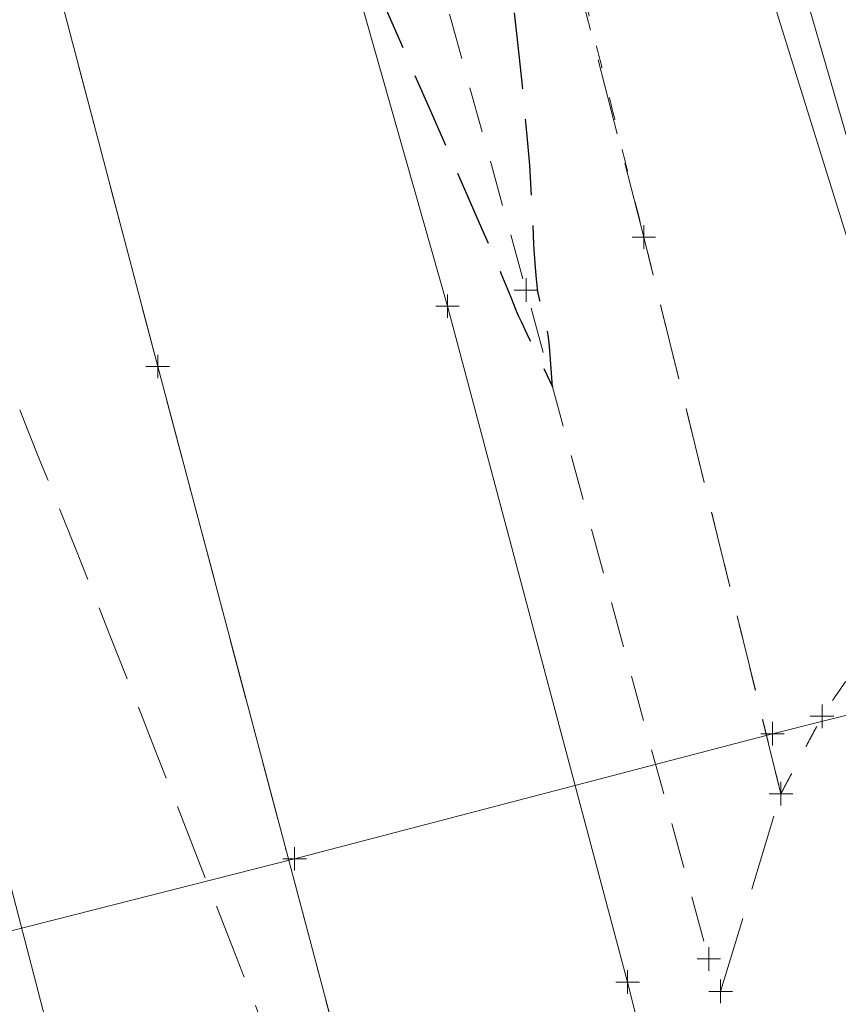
# Model space of a CAD drawing. Extents: x 2324380 to 2325559, y 691096 to 693386.
# Tile 63 of 92: x 2325108 to 2325143, y 691997 to 692038. Entities that reach past the tile are written whole.
import ezdxf

# ---------------------------------------------------------------- set-up
doc = ezdxf.new("R2010")
doc.units = 0
doc.header["$MEASUREMENT"] = 0
for name, pattern in [('CENTER LINE DOUBLE SOLID', [0]), ('DGN Style 2', [3.232049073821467, 1.93922944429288, -1.292819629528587]), ('DGN Style 3', [4.524868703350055, 3.232049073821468, -1.292819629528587]), ('DGN Style 4', [5.174510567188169, 2.585639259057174, -1.292819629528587, 0.003232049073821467, -1.292819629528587]), ('DGN Style 5', [2.262434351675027, 0.9696147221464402, -1.292819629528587]), ('gasex', [0]), ('stormlineex', [0]), ('waterex', [0])]:
    doc.linetypes.add(name, pattern=pattern)
for name, color, linetype, lineweight in [('DR_X_Storm_Sewer', 151, 'DGN Style 5', 0), ('DT_X_Contour_Major', 132, 'DGN Style 3', 30), ('DT_X_Contour_Minor', 136, 'DGN Style 3', 0), ('DT_X_Terrain_Ground_Line', 92, 'DGN Style 3', 13), ('PM_X_CL_Double_Solid', 40, 'CENTER LINE DOUBLE SOLID', 0), ('PM_X_Transverse_Line', 7, 'Continuous', 0), ('PV_X_COP', 4, 'DGN Style 4', 0), ('PV_X_Driveway', 7, 'DGN Style 5', 0), ('PV_X_EOP', 7, 'DGN Style 3', 0), ('SV_X_Break_Lines', 4, 'DGN Style 2', 0), ('UT_X_Gas', 40, 'gasex', 0), ('UT_X_Water', 133, 'waterex', 0)]:
    doc.layers.add(name, color=color, linetype=linetype, lineweight=lineweight)
doc.layers.add('SV_X_Shot_Marker (Construction)', color=40, linetype='Continuous', lineweight=0, transparency=0.5)

# ---------------------------------------------------------------- blocks, each defined once
blk = doc.blocks.new('SVPT_281')
at = {"layer": 'SV_X_Shot_Marker (Construction)', "transparency": 33554495}
for p, q in [((1.455191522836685e-11, 0.02500000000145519), (1.455191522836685e-11, -0.02499999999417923)), ((-0.02499999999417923, 0), (0.02500000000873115, 0))]:
    blk.add_line(p, q, dxfattribs=at)
blk.add_point((1.455191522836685e-11, 0), dxfattribs=at)
blk = doc.blocks.new('SVPT_282')
at = {"layer": 'SV_X_Shot_Marker (Construction)', "transparency": 33554495}
for p, q in [((1.455191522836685e-11, 0.02500000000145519), (1.455191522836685e-11, -0.02499999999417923)), ((-0.02499999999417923, 0), (0.02500000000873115, 0))]:
    blk.add_line(p, q, dxfattribs=at)
blk.add_point((1.455191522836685e-11, 0), dxfattribs=at)
blk = doc.blocks.new('SVPT_392')
at = {"layer": 'SV_X_Shot_Marker (Construction)', "transparency": 33554495}
for p, q in [((0, 0.02499999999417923), (0, -0.02500000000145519)), ((-0.02499999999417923, 0), (0.02500000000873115, 0))]:
    blk.add_line(p, q, dxfattribs=at)
blk.add_point((0, 0), dxfattribs=at)
blk = doc.blocks.new('SVPT_393')
at = {"layer": 'SV_X_Shot_Marker (Construction)', "transparency": 33554495}
for p, q in [((0, 0.02500000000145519), (0, -0.02500000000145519)), ((-0.02499999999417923, 0), (0.02500000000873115, 0))]:
    blk.add_line(p, q, dxfattribs=at)
blk.add_point((0, 0), dxfattribs=at)
blk = doc.blocks.new('SVPT_394')
at = {"layer": 'SV_X_Shot_Marker (Construction)', "transparency": 33554495}
for p, q in [((0, 0.02499999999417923), (0, -0.02500000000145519)), ((-0.02499999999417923, -7.275957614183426e-12), (0.02500000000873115, -7.275957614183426e-12))]:
    blk.add_line(p, q, dxfattribs=at)
blk.add_point((0, -7.275957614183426e-12), dxfattribs=at)
blk = doc.blocks.new('SVPT_395')
at = {"layer": 'SV_X_Shot_Marker (Construction)', "transparency": 33554495}
for p, q in [((0, 0.02499999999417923), (0, -0.02500000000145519)), ((-0.02499999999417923, -7.275957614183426e-12), (0.02500000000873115, -7.275957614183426e-12))]:
    blk.add_line(p, q, dxfattribs=at)
blk.add_point((0, -7.275957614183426e-12), dxfattribs=at)
blk = doc.blocks.new('SVPT_404')
at = {"layer": 'SV_X_Shot_Marker (Construction)', "transparency": 33554495}
for p, q in [((0, 0.02499999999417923), (0, -0.02500000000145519)), ((-0.02499999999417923, 0), (0.02500000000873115, 0))]:
    blk.add_line(p, q, dxfattribs=at)
blk.add_point((0, 0), dxfattribs=at)
blk = doc.blocks.new('SVPT_411')
at = {"layer": 'SV_X_Shot_Marker (Construction)', "transparency": 33554495}
for p, q in [((0, 0.02499999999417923), (0, -0.02500000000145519)), ((-0.02499999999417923, 0), (0.02500000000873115, 0))]:
    blk.add_line(p, q, dxfattribs=at)
blk.add_point((0, 0), dxfattribs=at)
blk = doc.blocks.new('SVPT_412')
at = {"layer": 'SV_X_Shot_Marker (Construction)', "transparency": 33554495}
for p, q in [((0, 0.02499999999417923), (0, -0.02500000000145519)), ((-0.02499999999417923, 0), (0.02500000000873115, 0))]:
    blk.add_line(p, q, dxfattribs=at)
blk.add_point((0, 0), dxfattribs=at)
blk = doc.blocks.new('SVPT_416')
at = {"layer": 'SV_X_Shot_Marker (Construction)', "transparency": 33554495}
for p, q in [((0, 0.02500000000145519), (0, -0.02500000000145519)), ((-0.02499999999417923, 0), (0.02499999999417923, 0))]:
    blk.add_line(p, q, dxfattribs=at)
blk.add_point((0, 0), dxfattribs=at)
blk = doc.blocks.new('SVPT_417')
at = {"layer": 'SV_X_Shot_Marker (Construction)', "transparency": 33554495}
for p, q in [((1.455191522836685e-11, 0.02500000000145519), (1.455191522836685e-11, -0.02499999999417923)), ((-0.02499999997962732, 7.275957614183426e-12), (0.02500000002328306, 7.275957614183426e-12))]:
    blk.add_line(p, q, dxfattribs=at)
blk.add_point((1.455191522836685e-11, 7.275957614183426e-12), dxfattribs=at)
blk = doc.blocks.new('SVPT_418')
at = {"layer": 'SV_X_Shot_Marker (Construction)', "transparency": 33554495}
for p, q in [((0, 0.02499999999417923), (0, -0.02500000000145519)), ((-0.02500000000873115, -7.275957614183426e-12), (0.02499999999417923, -7.275957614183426e-12))]:
    blk.add_line(p, q, dxfattribs=at)
blk.add_point((0, -7.275957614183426e-12), dxfattribs=at)
blk = doc.blocks.new('*U775', base_point=(2325132.483, 691830.4755833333, 1167.424))
at = {"layer": 'DT_X_Contour_Major', "elevation": 1169.999999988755, "flags": 128}
blk.add_lwpolyline([(2324994.653119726, 692324.2400527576), (2324995.014880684, 692323.381783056), (2325003.215445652, 692306.6115218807), (2325004.817259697, 692303.2839081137), (2325006.108173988, 692300.4883216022), (2325007.088188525, 692298.2247623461), (2325007.757303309, 692296.4932303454), (2325009.127076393, 692292.5851813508), (2325009.719749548, 692290.991899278), (2325010.4704392, 692289.1430898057), (2325011.379145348, 692287.0387529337), (2325012.445867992, 692284.6788886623), (2325015.501150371, 692278.0452140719), (2325016.513508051, 692275.8488988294), (2325017.259119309, 692274.2352090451), (2325017.737984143, 692273.2041447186), (2325017.950102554, 692272.7557058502), (2325018.160089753, 692272.3367028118), (2325018.272338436, 692272.0954125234), (2325018.451594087, 692271.6857939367), (2325018.697856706, 692271.107847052), (2325019.011126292, 692270.3615718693), (2325020.629400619, 692266.4861883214), (2325025.918914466, 692255.972171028), (2325027.060457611, 692253.7005664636), (2325028.218152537, 692251.391760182), (2325029.391999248, 692249.0457521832), (2325030.581997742, 692246.6625424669), (2325033.776862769, 692240.257714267), (2325034.869860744, 692238.0594973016), (2325035.752705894, 692236.2684675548), (2325036.425398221, 692234.884625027), (2325036.887937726, 692233.907969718), (2325037.841172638, 692231.8464718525), (2325038.225941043, 692231.0220721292), (2325038.665320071, 692230.0949963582), (2325039.159309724, 692229.0652445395), (2325039.707910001, 692227.9328166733), (2325041.243658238, 692224.7761076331), (2325041.895718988, 692223.4393505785), (2325042.700090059, 692221.7966111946), (2325043.656771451, 692219.8478894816), (2325044.765763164, 692217.5931854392), (2325047.926154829, 692211.1726648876), (2325049.102272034, 692208.784478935), (2325050.260329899, 692206.4353114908), (2325051.400328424, 692204.125162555), (2325052.52226761, 692201.8540321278), (2325055.49002632, 692195.8497089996), (2325056.541661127, 692193.70737672), (2325057.470746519, 692191.7836222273), (2325058.277282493, 692190.0784455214), (2325058.96126905, 692188.5918466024), (2325060.621833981, 692184.9190198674), (2325061.223196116, 692183.5875204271), (2325061.781858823, 692182.3476421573), (2325062.297822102, 692181.1993850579), (2325062.771085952, 692180.142749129), (2325063.976190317, 692177.4472148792), (2325064.526548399, 692176.2008818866), (2325065.273794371, 692174.4835335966), (2325066.217928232, 692172.2951700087), (2325067.358949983, 692169.6357911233), (2325070.664191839, 692161.9160936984), (2325071.763110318, 692159.3551472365), (2325072.580934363, 692157.4620809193), (2325073.117663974, 692156.236894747), (2325073.37329915, 692155.6795887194), (2325073.680200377, 692155.0839461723), (2325073.976007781, 692154.3986888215), (2325074.633254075, 692152.7896486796), (2325075.651939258, 692150.2568257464), (2325077.032063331, 692146.8002200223), (2325082.560050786, 692132.9222093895), (2325084.120894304, 692129.0037122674), (2325084.315999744, 692128.5139001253), (2325084.315999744, 692128.5139001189), (2325084.315999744, 692128.5139001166), (2325084.315999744, 692128.5139001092), (2325084.315999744, 692128.5139001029), (2325084.315999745, 692128.513900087), (2325084.315999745, 692128.5139000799), (2325084.315999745, 692128.5139000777), (2325084.315999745, 692128.5139000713), (2325084.315999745, 692128.5139000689), (2325084.315999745, 692128.5139000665), (2325084.315999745, 692128.5139000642), (2325084.315999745, 692128.5139000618), (2325084.315999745, 692128.5139000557), (2325084.315999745, 692128.5139000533), (2325084.315999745, 692128.5139000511), (2325084.315999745, 692128.5139000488), (2325084.315999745, 692128.5139000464), (2325084.315999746, 692128.5139000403), (2325084.315999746, 692128.5139000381), (2325084.315999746, 692128.5139000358), (2325084.315999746, 692128.5139000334), (2325084.315999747, 692128.5139000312), (2325084.315999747, 692128.5139000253), (2325084.315999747, 692128.513900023), (2325084.315999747, 692128.5139000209), (2325084.315999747, 692128.5139000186), (2325084.315999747, 692128.5139000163), (2325084.315999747, 692128.5139000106), (2325084.315999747, 692128.5139000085), (2325084.315999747, 692128.5139000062), (2325084.315999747, 692128.5139000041), (2325084.315999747, 692128.513900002), (2325084.315999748, 692128.5138999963), (2325084.315999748, 692128.5138999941), (2325084.315999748, 692128.5138999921), (2325084.315999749, 692128.5138999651), (2325084.316000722, 692128.5138974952), (2325089.841686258, 692114.8994543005), (2325090.90157826, 692112.2898181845), (2325091.713103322, 692110.2956712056), (2325092.276261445, 692108.917013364), (2325092.591052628, 692108.1538446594), (2325093.099339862, 692106.9393802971), (2325093.290380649, 692106.4938264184), (2325093.482287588, 692106.0680130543), (2325093.675060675, 692105.6619402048), (2325093.868699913, 692105.2756078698), (2325094.386226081, 692104.2717089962), (2325094.739674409, 692103.590586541), (2325095.411874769, 692102.3001433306), (2325096.402827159, 692100.400379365), (2325097.71253158, 692097.8912946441), (2325101.630079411, 692090.3879743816), (2325102.968573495, 692087.7814764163), (2325104.045894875, 692085.5894727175), (2325104.862043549, 692083.8119632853), (2325105.417019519, 692082.4489481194), (2325106.548725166, 692079.3669000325), (2325106.941393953, 692078.314666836), (2325107.270621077, 692077.4695033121), (2325107.536406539, 692076.8314094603), (2325107.738750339, 692076.400385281), (2325108.193744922, 692075.5270803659), (2325108.488668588, 692074.9165143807), (2325109.032193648, 692073.7397951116), (2325109.824320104, 692071.9969225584), (2325110.865047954, 692069.6878967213), (2325113.971790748, 692062.7756234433), (2325115.052875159, 692060.3674465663), (2325115.966071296, 692058.3271208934), (2325116.71137916, 692056.6546464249), (2325117.28879875, 692055.3500231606), (2325118.604733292, 692052.3614960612), (2325119.030375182, 692051.373193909), (2325119.320349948, 692050.6496827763), (2325119.474657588, 692050.1909626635), (2325119.493298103, 692049.9970335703), (2325119.362116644, 692049.832944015), (2325119.496503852, 692049.3721137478), (2325119.998051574, 692048.112690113), (2325120.866759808, 692046.0546731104), (2325122.102628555, 692043.19806274), (2325125.887825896, 692034.5156439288), (2325127.139233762, 692031.6437080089), (2325128.054559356, 692029.5397143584), (2325128.633802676, 692028.2036629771), (2325128.876963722, 692027.6355538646), (2325129.290218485, 692026.6226977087), (2325129.526543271, 692026.043834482), (2325129.608998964, 692025.8519758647), (2325129.728214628, 692025.5902895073), (2325129.884190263, 692025.2587754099), (2325130.076925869, 692024.8574335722), (2325131.062131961, 692022.8215736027), (2325130.95343738, 692024.3574001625), (2325130.922748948, 692024.6846621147), (2325130.877267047, 692025.0082365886), (2325130.816991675, 692025.3281235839), (2325130.741922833, 692025.6443231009), (2325130.522014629, 692026.4826051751), (2325130.444649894, 692026.8665766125), (2325130.377486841, 692027.3897793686), (2325130.320525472, 692028.052213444), (2325130.273765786, 692028.8538788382), (2325130.162675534, 692031.1772949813), (2325130.095674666, 692032.2207228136), (2325129.977989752, 692033.6084442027), (2325129.809620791, 692035.3404591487), (2325129.590567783, 692037.4167676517), (2325128.938847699, 692043.4126484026), (2325128.721897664, 692045.3841503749), (2325128.559837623, 692046.8017457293), (2325128.452667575, 692047.6654344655), (2325128.40038752, 692047.9752165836), (2325128.284490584, 692048.1284176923), (2325127.390146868, 692051.2214190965), (2325127.231197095, 692052.0470274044), (2325127.137637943, 692053.1982802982), (2325127.109469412, 692054.6751777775), (2325127.1466915, 692056.4777198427), (2325127.333137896, 692061.7186914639), (2325127.376213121, 692063.7301159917), (2325127.365604, 692065.8336608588), (2325127.301310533, 692068.0293260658), (2325127.18333272, 692070.3171116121), (2325126.797146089, 692076.5407001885), (2325126.675113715, 692078.6829502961), (2325126.598656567, 692080.4420091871), (2325126.567774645, 692081.8178768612), (2325126.582467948, 692082.8105533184), (2325126.682417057, 692084.9467689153), (2325126.710933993, 692085.9086184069), (2325126.721522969, 692087.1920051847), (2325126.714183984, 692088.7969292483), (2325126.688917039, 692090.7233905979), (2325126.529172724, 692100.4637972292), (2325126.707059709, 692103.2395781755), (2325126.785475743, 692103.8248835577), (2325126.944486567, 692104.3911792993), (2325127.18409218, 692104.9384653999), (2325127.504292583, 692105.4667418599), (2325129.186615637, 692107.8876761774)], dxfattribs=at)
at = {"layer": 'DT_X_Contour_Minor', "elevation": 1168.999999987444, "flags": 128}
blk.add_lwpolyline([(2324991.094362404, 692323.1292017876), (2324998.318112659, 692305.9910174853), (2324999.678395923, 692302.7642736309), (2325000.663352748, 692300.4289781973), (2325001.272983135, 692298.9851311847), (2325001.507287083, 692298.4327325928), (2325001.80335732, 692297.7557592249), (2325001.907908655, 692297.5168797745), (2325002.130622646, 692296.9436200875), (2325002.720351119, 692295.4030006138), (2325003.677094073, 692292.8950213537), (2325005.000851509, 692289.4196823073), (2325009.020223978, 692278.8622984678), (2325010.502116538, 692275.0049932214), (2325011.933264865, 692271.3511153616), (2325013.313668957, 692267.9006648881), (2325014.643328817, 692264.6536418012), (2325018.121429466, 692256.2661500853), (2325019.269579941, 692253.4990331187), (2325020.105455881, 692251.4883010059), (2325020.629057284, 692250.2339537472), (2325020.840384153, 692249.7359913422), (2325020.987556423, 692249.4166047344), (2325021.18066997, 692248.8933738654), (2325021.649631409, 692247.5632212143), (2325022.39444074, 692245.4261467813), (2325023.415097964, 692242.4821505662), (2325026.504647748, 692233.5555982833), (2325027.522553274, 692230.6099474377), (2325028.259107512, 692228.4679091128), (2325028.714310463, 692227.129483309), (2325028.888162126, 692226.5946700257), (2325028.976631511, 692226.2399846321), (2325029.013367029, 692226.1047636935), (2325029.057221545, 692225.9651149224), (2325029.108195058, 692225.821038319), (2325029.166287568, 692225.6725338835), (2325029.330692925, 692225.2706182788), (2325029.438276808, 692225.0072569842), (2325029.929035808, 692223.8046767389), (2325032.314710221, 692217.9567689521), (2325037.502409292, 692207.2319543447), (2325038.579147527, 692204.9083825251), (2325039.586062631, 692202.5340161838), (2325040.523154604, 692200.108855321), (2325041.390423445, 692197.6328999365), (2325043.610042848, 692190.9626262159), (2325044.394845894, 692188.6268245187), (2325045.084540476, 692186.6221247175), (2325045.679126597, 692184.9485268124), (2325046.178604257, 692183.6060308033), (2325047.383733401, 692180.4675106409), (2325047.833884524, 692179.2944259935), (2325048.280491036, 692178.1290621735), (2325048.723552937, 692176.9714191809), (2325049.163070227, 692175.8214970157), (2325050.330390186, 692172.7653323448), (2325050.843435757, 692171.4146032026), (2325051.507082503, 692169.654539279), (2325052.321330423, 692167.4851405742), (2325053.286179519, 692164.9064070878), (2325056.059912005, 692157.4840047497), (2325057.049320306, 692154.8253610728), (2325057.937245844, 692152.4162317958), (2325058.72368862, 692150.2566169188), (2325059.408648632, 692148.3465164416), (2325061.099898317, 692143.5856010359), (2325061.654697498, 692142.0004989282), (2325062.050657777, 692140.8158791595), (2325062.287779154, 692140.0317417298), (2325062.366061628, 692139.6480866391), (2325062.36302969, 692139.1589828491), (2325062.361680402, 692138.9751901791), (2325062.359906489, 692138.7906400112), (2325062.357707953, 692138.6053323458), (2325062.355084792, 692138.4192671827), (2325062.34752353, 692137.9220834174), (2325062.344472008, 692137.7351870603), (2325062.340988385, 692137.5473858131), (2325062.337072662, 692137.3586796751), (2325062.332724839, 692137.1690686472), (2325062.320554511, 692136.6622327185), (2325062.319620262, 692136.4713510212), (2325062.325945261, 692136.278832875), (2325062.339529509, 692136.0846782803), (2325062.360373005, 692135.8888872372), (2325062.425634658, 692135.3645958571), (2325062.445908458, 692135.1706728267), (2325062.457783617, 692134.9821222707), (2325062.461260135, 692134.7989441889), (2325062.456338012, 692134.6211385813), (2325062.432014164, 692134.1541535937), (2325062.422602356, 692133.9790130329), (2325062.412609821, 692133.8038300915), (2325062.402036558, 692133.6286047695), (2325062.390882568, 692133.4533370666), (2325062.360364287, 692132.9859000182), (2325062.348621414, 692132.8105424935), (2325062.336281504, 692132.6350477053), (2325062.323344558, 692132.4594156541), (2325062.309810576, 692132.2836463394), (2325062.272923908, 692131.8147451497), (2325062.258783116, 692131.638789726), (2325062.244025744, 692131.4625993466), (2325062.228651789, 692131.2861740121), (2325062.212661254, 692131.1095137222), (2325062.169197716, 692130.6381063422), (2325062.152579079, 692130.4611604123), (2325062.135320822, 692130.2838781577), (2325062.117422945, 692130.1062595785), (2325062.098885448, 692129.9283046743), (2325062.048599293, 692129.4533098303), (2325062.029408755, 692129.2749656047), (2325062.009551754, 692129.0961790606), (2325061.989028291, 692128.9169501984), (2325061.967838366, 692128.7372790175), (2325061.891440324, 692128.0988855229), (2325061.868555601, 692127.9087948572), (2325061.864673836, 692127.8773847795), (2325061.858319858, 692127.8297925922), (2325061.885503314, 692127.0252335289), (2325061.891373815, 692126.8523401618), (2325061.89733527, 692126.6784710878), (2325061.903387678, 692126.5036263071), (2325061.909531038, 692126.3278058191), (2325061.926034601, 692125.857650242), (2325061.932221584, 692125.6822129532), (2325061.93840486, 692125.5085177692), (2325061.94458443, 692125.3365646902), (2325061.950760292, 692125.166353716), (2325061.967224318, 692124.7147805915), (2325061.973393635, 692124.5463505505), (2325061.979553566, 692124.3797402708), (2325061.985704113, 692124.2149497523), (2325061.991845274, 692124.0519789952), (2325062.008209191, 692123.6198166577), (2325062.014338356, 692123.4586953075), (2325062.020452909, 692123.2994530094), (2325062.026552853, 692123.1420897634), (2325062.032638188, 692122.9866055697), (2325062.048846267, 692122.5744864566), (2325062.054914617, 692122.4209022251), (2325062.060963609, 692122.2692388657), (2325062.066993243, 692122.1194963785), (2325062.073003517, 692121.9716747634), (2325062.089005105, 692121.5800449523), (2325062.09499389, 692121.4341569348), (2325062.100959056, 692121.2902152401), (2325062.106900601, 692121.148219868), (2325062.112818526, 692121.0081708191), (2325062.128568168, 692120.6373017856), (2325062.154467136, 692120.464148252), (2325062.22035181, 692120.2228394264), (2325062.326222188, 692119.9133753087), (2325062.472078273, 692119.535755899), (2325062.914342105, 692118.4378970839), (2325063.063396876, 692118.0534976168), (2325063.178863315, 692117.7236933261), (2325063.260741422, 692117.4484842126), (2325063.309031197, 692117.2278702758), (2325063.393019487, 692116.7123600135), (2325063.424511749, 692116.5200331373), (2325063.455997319, 692116.3296852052), (2325063.487476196, 692116.1413162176), (2325063.518948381, 692115.954926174), (2325063.602865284, 692115.4605246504), (2325063.634317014, 692115.2761309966), (2325063.665734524, 692115.0937511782), (2325063.697117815, 692114.913385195), (2325063.728466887, 692114.7350330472), (2325063.812018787, 692114.262112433), (2325063.843321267, 692114.0857830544), (2325063.87456478, 692113.911485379), (2325063.905749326, 692113.739219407), (2325063.936874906, 692113.5689851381), (2325064.019797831, 692113.1177360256), (2325064.050853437, 692112.9495347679), (2325064.081828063, 692112.7833678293), (2325064.11272171, 692112.6192352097), (2325064.143534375, 692112.4571369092), (2325064.225593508, 692112.0275871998), (2325064.256315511, 692111.8675177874), (2325064.28693717, 692111.7094718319), (2325064.317458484, 692111.5534493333), (2325064.347879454, 692111.3994502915), (2325064.428868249, 692110.9914841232), (2325064.459180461, 692110.8394972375), (2325064.4893755, 692110.6895112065), (2325064.519453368, 692110.5415260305), (2325064.549414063, 692110.3955417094), (2325064.629153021, 692110.0089179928), (2325064.658989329, 692109.8649181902), (2325064.688694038, 692109.7228865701), (2325064.718267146, 692109.5828231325), (2325064.747708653, 692109.4447278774), (2325064.82604387, 692109.0790981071), (2325064.855347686, 692108.942950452), (2325064.884507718, 692108.8087298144), (2325064.913523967, 692108.6764361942), (2325064.942396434, 692108.5460695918), (2325065.019197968, 692108.2009946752), (2325065.177653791, 692107.6577190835), (2325065.595420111, 692106.286698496), (2325066.272496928, 692104.0879329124), (2325067.208884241, 692101.061422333), (2325070.051664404, 692091.8870674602), (2325071.190797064, 692088.8563560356), (2325072.476109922, 692086.6449879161), (2325073.907602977, 692085.252963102), (2325075.485276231, 692084.6802815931), (2325079.887311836, 692084.2455886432), (2325081.374046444, 692084.0100540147), (2325082.532723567, 692083.6294698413), (2325083.363343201, 692083.103836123), (2325083.865905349, 692082.4331528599), (2325084.768661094, 692080.4512647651), (2325085.118631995, 692079.5270427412), (2325085.491477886, 692078.2407927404), (2325085.88719877, 692076.5925147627), (2325086.305794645, 692074.5822088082), (2325087.452550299, 692068.7386889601), (2325087.837000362, 692066.813560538), (2325088.130283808, 692065.4208151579), (2325088.332400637, 692064.5604528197), (2325088.443350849, 692064.2324735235), (2325088.617662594, 692064.0677061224), (2325088.682951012, 692064.0056010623), (2325088.748082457, 692063.9428614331), (2325088.813056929, 692063.8794872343), (2325088.877874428, 692063.8154784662), (2325089.050511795, 692063.6439423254), (2325089.115167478, 692063.5792971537), (2325089.179656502, 692063.5140137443), (2325089.243978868, 692063.4480920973), (2325089.308134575, 692063.3815322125), (2325089.478994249, 692063.2031882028), (2325089.542978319, 692063.1359883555), (2325089.606785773, 692063.068146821), (2325089.67041661, 692062.9996635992), (2325089.733870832, 692062.9305386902), (2325089.902846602, 692062.7453500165), (2325089.966119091, 692062.6755818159), (2325090.029204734, 692062.6051687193), (2325090.092103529, 692062.534110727), (2325090.154815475, 692062.4624078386), (2325090.321798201, 692062.2703402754), (2325090.384318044, 692062.1979910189), (2325090.446640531, 692062.1249939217), (2325090.50876566, 692062.0513489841), (2325090.570693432, 692061.9770562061), (2325090.735571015, 692061.7780783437), (2325090.797296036, 692061.703136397), (2325090.85881291, 692061.6275439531), (2325090.920121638, 692061.5513010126), (2325090.98122222, 692061.474407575), (2325091.143879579, 692061.2684910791), (2325091.20476648, 692061.1909459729), (2325091.265434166, 692061.1127480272), (2325091.325882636, 692061.0338972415), (2325091.38611189, 692060.9543936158), (2325091.546430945, 692060.741513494), (2325091.606435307, 692060.6613560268), (2325091.666209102, 692060.5805437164), (2325091.725752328, 692060.4990765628), (2325091.785064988, 692060.4169545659), (2325091.942924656, 692060.1970894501), (2325092.102469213, 692059.8837510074), (2325092.462708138, 692059.1086345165), (2325093.023641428, 692057.871739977), (2325093.785269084, 692056.1730673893), (2325096.083868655, 692051.0275697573), (2325096.84355011, 692049.3318208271), (2325097.398644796, 692048.1036972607), (2325097.749152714, 692047.3431990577), (2325097.895073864, 692047.0503262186), (2325098.011414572, 692046.8928324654), (2325098.054935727, 692046.8334993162), (2325098.098243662, 692046.773620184), (2325098.141338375, 692046.7131950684), (2325098.184219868, 692046.6522239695), (2325098.298286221, 692046.4889063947), (2325098.340949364, 692046.4273871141), (2325098.383389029, 692046.3653174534), (2325098.425605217, 692046.3026974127), (2325098.467597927, 692046.2395269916), (2325098.579280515, 692046.0703386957), (2325098.62104447, 692046.0066158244), (2325098.662574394, 692045.9423384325), (2325098.703870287, 692045.8775065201), (2325098.744932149, 692045.8121200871), (2325098.854118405, 692045.637016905), (2325098.894940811, 692045.5710740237), (2325098.935518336, 692045.5045727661), (2325098.975850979, 692045.4375131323), (2325099.015938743, 692045.3698951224), (2325099.122512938, 692045.1888359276), (2325099.162350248, 692045.120657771), (2325099.201931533, 692045.0519176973), (2325099.241256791, 692044.9826157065), (2325099.280326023, 692044.9127517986), (2325099.384169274, 692044.7256988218), (2325099.422976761, 692044.6552713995), (2325099.461516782, 692044.5842788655), (2325099.499789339, 692044.5127212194), (2325099.537794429, 692044.4405984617), (2325099.638784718, 692044.2475176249), (2325099.676516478, 692044.1748283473), (2325099.713969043, 692044.101571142), (2325099.751142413, 692044.027746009), (2325099.788036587, 692043.9533529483), (2325099.886048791, 692043.7542142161), (2325099.92265776, 692043.6792520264), (2325099.958975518, 692043.6037195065), (2325099.995002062, 692043.5276166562), (2325100.030737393, 692043.4509434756), (2325100.125643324, 692043.2457212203), (2325100.161081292, 692043.1684767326), (2325100.196215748, 692043.090659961), (2325100.231046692, 692043.0122709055), (2325100.265574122, 692042.9333095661), (2325100.357242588, 692042.7219829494), (2325100.391460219, 692042.6424485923), (2325100.425361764, 692042.5623404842), (2325100.458947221, 692042.4816586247), (2325100.49221659, 692042.4004030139), (2325100.580513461, 692042.1829563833), (2325100.613460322, 692042.10112655), (2325100.646078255, 692042.0187220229), (2325100.678367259, 692041.9357428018), (2325100.710327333, 692041.8521888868), (2325100.795115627, 692041.6286121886), (2325100.826740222, 692041.544483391), (2325100.858022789, 692041.4597795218), (2325100.888963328, 692041.3745005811), (2325100.919561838, 692041.2886465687), (2325101.000701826, 692041.0589357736), (2325101.1117622, 692040.7684601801), (2325101.384088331, 692040.0693164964), (2325101.81768022, 692038.961504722), (2325102.412537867, 692037.4450248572), (2325104.213845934, 692032.8561877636), (2325104.85574545, 692031.2178230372), (2325105.430462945, 692029.7443566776), (2325105.937998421, 692028.4357886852), (2325106.378351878, 692027.2921190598), (2325107.463051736, 692024.4621978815), (2325107.887241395, 692023.364278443), (2325108.346285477, 692022.1929610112), (2325108.840183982, 692020.948245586), (2325109.368936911, 692019.6301321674), (2325110.825417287, 692016.0172990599), (2325111.447602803, 692014.4641904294), (2325112.22179907, 692012.5144893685), (2325113.148006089, 692010.1681958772), (2325114.226223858, 692007.4253099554), (2325117.304152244, 691999.5821575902), (2325118.338244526, 691996.941234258), (2325119.132075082, 691994.9008285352), (2325119.685643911, 691993.4609404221), (2325119.998951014, 691992.6215699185), (2325120.514087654, 691991.1839387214), (2325120.81246996, 691990.2852768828), (2325121.321264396, 691988.6675147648), (2325122.040470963, 691986.3306523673), (2325122.97008966, 691983.2746896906), (2325125.729622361, 691974.166655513), (2325126.707764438, 691970.959510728), (2325127.572541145, 691968.1691020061), (2325128.323952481, 691965.7954293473), (2325128.961998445, 691963.8384927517), (2325131.675027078, 691955.6785061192), (2325135.405048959, 691945.7579767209), (2325136.126044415, 691943.8344238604), (2325136.690449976, 691942.315420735), (2325137.098265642, 691941.2009673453), (2325137.349491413, 691940.4910636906), (2325137.810640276, 691939.1373869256), (2325138.090462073, 691938.3289843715), (2325138.584065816, 691936.9190342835), (2325139.291451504, 691934.9075366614), (2325140.212619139, 691932.2944915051), (2325142.954108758, 691924.5243077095), (2325143.909083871, 691921.8401347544), (2325144.717891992, 691919.6152537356), (2325145.380533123, 691917.8496646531), (2325145.897007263, 691916.5433675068), (2325147.079382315, 691913.6722976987), (2325147.550875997, 691912.4717918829), (2325148.078575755, 691911.0235767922), (2325148.662481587, 691909.3276524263), (2325149.302593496, 691907.3840187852), (2325151.084500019, 691901.8707167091), (2325151.723286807, 691899.8571513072), (2325152.303217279, 691897.9514316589), (2325152.824291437, 691896.1535577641), (2325153.28650928, 691894.4635296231), (2325154.440615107, 691890.1005822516), (2325154.881419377, 691888.4451799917), (2325155.338252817, 691886.7511837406), (2325155.811115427, 691885.0185934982), (2325156.300007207, 691883.2474092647), (2325157.625090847, 691878.472792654), (2325158.123872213, 691876.6736695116), (2325158.626403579, 691874.8572625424), (2325159.132684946, 691873.0235717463), (2325159.642716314, 691871.1725971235), (2325161.007799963, 691866.2136196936), (2325161.516443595, 691864.2951474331), (2325162.018561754, 691862.2589637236), (2325162.514154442, 691860.1050685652), (2325163.003221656, 691857.8334619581), (2325164.298700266, 691851.6188957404), (2325164.776634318, 691849.3771438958), (2325165.238827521, 691847.3128130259), (2325165.685279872, 691845.4259031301), (2325166.115991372, 691843.716414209), (2325167.243567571, 691839.394338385), (2325167.703280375, 691837.6355567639), (2325168.236736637, 691835.6007687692), (2325168.843936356, 691833.2899744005), (2325169.524879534, 691830.7031736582), (2325171.439052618, 691823.4370298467), (2325172.104047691, 691820.9089006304), (2325172.663403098, 691818.7741208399), (2325173.117118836, 691817.0326904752), (2325173.465194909, 691815.6846095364), (2325174.252544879, 691812.6141929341), (2325174.567019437, 691811.1828979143), (2325174.919930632, 691809.1918253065), (2325175.311278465, 691806.6409751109), (2325175.741062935, 691803.5303473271), (2325176.938403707, 691794.4889697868), (2325177.365991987, 691791.3341650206), (2325177.750751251, 691788.6507838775), (2325178.092681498, 691786.4388263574), (2325178.391782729, 691784.6982924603), (2325179.132280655, 691780.6854335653), (2325179.388002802, 691779.1831498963), (2325179.5997958, 691777.6859430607), (2325179.767659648, 691776.1938130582), (2325179.891594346, 691774.706759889), (2325180.163514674, 691770.7480538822), (2325180.290482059, 691769.1166175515), (2325180.467443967, 691767.191338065), (2325180.694400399, 691764.9722154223), (2325180.971351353, 691762.4592496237), (2325181.776546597, 691755.3662166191), (2325182.041389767, 691753.013950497), (2325182.232022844, 691751.2769268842), (2325182.348445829, 691750.1551457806), (2325182.39065872, 691749.6486071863), (2325182.404279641, 691749.118160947), (2325182.429348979, 691748.6899202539), (2325182.494341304, 691747.8030328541), (2325182.599256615, 691746.4574987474), (2325182.744094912, 691744.6533179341), (2325183.18356102, 691739.230640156), (2325183.335805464, 691737.1580092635), (2325183.462939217, 691735.0071249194), (2325183.564962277, 691732.7779871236), (2325183.641874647, 691730.4705958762), (2325183.813493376, 691724.2132146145), (2325183.892650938, 691721.9953889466), (2325184.001409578, 691720.034947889), (2325184.139769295, 691718.3318914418), (2325184.30773009, 691716.8862196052), (2325184.795093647, 691713.3742741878), (2325184.884949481, 691712.0408177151), (2325184.788994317, 691710.6744073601), (2325184.507228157, 691709.2750431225), (2325184.039650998, 691707.8427250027), (2325181.424065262, 691701.0816813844), (2325181.038055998, 691694.802072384), (2325180.957029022, 691693.5300571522), (2325180.879380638, 691692.4052724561), (2325180.805110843, 691691.4277182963), (2325180.73421964, 691690.5973946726), (2325180.54968122, 691688.5795057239), (2325180.479159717, 691687.5142736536), (2325180.405999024, 691685.8319941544), (2325180.330199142, 691683.5326672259), (2325180.25176007, 691680.6162928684), (2325180.039070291, 691672.0165646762), (2325179.939326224, 691668.9965057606), (2325179.799611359, 691666.3861251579), (2325179.619925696, 691664.1854228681), (2325179.400269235, 691662.3943988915), (2325178.761224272, 691658.1645727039), (2325178.535233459, 691656.5618604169), (2325178.33654474, 691654.9260931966), (2325178.165158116, 691653.2572710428), (2325178.021073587, 691651.5553939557), (2325177.673250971, 691646.9729818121), (2325177.533635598, 691645.2106285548), (2325177.375656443, 691643.3603778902), (2325177.199313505, 691641.4222298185), (2325177.004606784, 691639.3961843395), (2325176.460903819, 691633.8761998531), (2325176.281504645, 691631.809419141), (2325176.151084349, 691629.7490653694), (2325176.069642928, 691627.6951385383), (2325176.037180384, 691625.6476386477), (2325176.01591877, 691620.1962081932), (2325176.011786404, 691618.3467306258), (2325176.015335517, 691616.8868707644), (2325176.026566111, 691615.8166286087), (2325176.045478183, 691615.136004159), (2325176.151657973, 691612.8688647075), (2325176.467161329, 691612.5216231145), (2325176.535387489, 691612.4008166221), (2325176.604850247, 691612.1872149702), (2325176.675549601, 691611.8808181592), (2325176.747485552, 691611.481626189), (2325176.940963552, 691610.293387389), (2325177.021378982, 691609.7215977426), (2325177.117516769, 691608.8974079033), (2325177.229376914, 691607.8208178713), (2325177.356959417, 691606.4918276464), (2325177.718142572, 691602.611320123), (2325177.838284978, 691601.2424680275), (2325177.927824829, 691600.0462923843), (2325177.986762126, 691599.022793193), (2325178.01509687, 691598.1719704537), (2325178.049852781, 691596.1333450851), (2325178.05638204, 691595.4124795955), (2325178.049902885, 691594.778852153), (2325178.030415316, 691594.2324627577), (2325177.997919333, 691593.7733114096), (2325177.815918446, 691591.8341605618), (2325177.940319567, 691585.5876520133), (2325177.96724082, 691584.2689444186), (2325177.994689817, 691582.9898967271), (2325178.022666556, 691581.7505089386), (2325178.051171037, 691580.5507810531), (2325178.127886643, 691577.4043865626), (2325178.155133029, 691576.2507409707), (2325178.17933548, 691575.1496000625), (2325178.200493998, 691574.1009638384), (2325178.218608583, 691573.1048322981), (2325178.262855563, 691570.5184877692), (2325178.294373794, 691569.2590869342), (2325178.355743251, 691567.4206428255), (2325178.446963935, 691565.0031554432), (2325178.568035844, 691562.0066247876), (2325178.930695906, 691553.2438186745), (2325179.065812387, 691550.107427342), (2325179.199166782, 691547.2703579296), (2325179.330759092, 691544.7326104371), (2325179.460589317, 691542.4941848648), (2325179.804453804, 691536.9241458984), (2325179.933937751, 691534.7635581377), (2325180.064491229, 691532.4593240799), (2325180.196114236, 691530.0114437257), (2325180.328806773, 691527.4199170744), (2325180.68407958, 691520.3176509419), (2325180.808503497, 691517.849355), (2325180.915320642, 691515.7711667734), (2325181.004531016, 691514.0830862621), (2325181.076134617, 691512.7851134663), (2325181.24360186, 691509.843996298), (2325181.312118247, 691508.5244441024), (2325181.392066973, 691506.7716253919), (2325181.48344804, 691504.5855401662), (2325181.586261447, 691501.9661884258), (2325181.875673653, 691494.4035617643), (2325181.977008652, 691491.7361344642), (2325182.063954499, 691489.4058225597), (2325182.13651119, 691487.412626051), (2325182.194678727, 691485.7565449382), (2325182.432552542, 691478.8147690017), (2325181.434751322, 691482.3576123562), (2325181.223246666, 691483.1129198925), (2325181.016361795, 691483.8604810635), (2325180.814096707, 691484.6002958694), (2325180.616451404, 691485.33236431), (2325180.095556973, 691487.2742183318), (2325179.908425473, 691487.9757448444), (2325179.737701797, 691488.6239338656), (2325179.583385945, 691489.2187853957), (2325179.445477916, 691489.7602994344), (2325179.099600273, 691491.1332202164), (2325178.982479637, 691491.5880006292), (2325178.890525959, 691491.922651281), (2325178.823739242, 691492.1371721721), (2325178.782119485, 691492.2315633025), (2325178.646616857, 691492.3917524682)], dxfattribs=at)
blk = doc.blocks.new('SVPT_747')
at = {"layer": 'SV_X_Shot_Marker (Construction)', "transparency": 33554495}
for p, q in [((1.455191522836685e-11, 0.02500000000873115), (1.455191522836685e-11, -0.02499999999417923)), ((-0.02499999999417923, 7.275957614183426e-12), (0.02500000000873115, 7.275957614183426e-12))]:
    blk.add_line(p, q, dxfattribs=at)
blk.add_point((1.455191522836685e-11, 7.275957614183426e-12), dxfattribs=at)
blk = doc.blocks.new('SVPT_748')
at = {"layer": 'SV_X_Shot_Marker (Construction)', "transparency": 33554495}
for p, q in [((1.455191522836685e-11, 0.02500000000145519), (1.455191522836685e-11, -0.02500000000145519)), ((-0.02499999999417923, 0), (0.02500000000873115, 0))]:
    blk.add_line(p, q, dxfattribs=at)
blk.add_point((1.455191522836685e-11, 0), dxfattribs=at)

msp = doc.modelspace()

# ---------------------------------------------------------------- linework, layer by layer
at = {"layer": 'DR_X_Storm_Sewer', "color": 0, "linetype": 'stormlineex', "ltscale": 12}
msp.add_line((2325151.459, 692005.9776999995, 1165.77), (2325140.150825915, 692045.0918401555, 1165.77), dxfattribs=at)
at = {"layer": 'PM_X_CL_Double_Solid'}
msp.add_polyline3d([(2325215.479, 691466.0561999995, 1171.986), (2325211.602, 691492.4651999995, 1171.566), (2325208.285, 691518.9751999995, 1171.166), (2325203.686, 691549.6535, 1170.671), (2325199.812, 691578.7196999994, 1170.258), (2325195.896, 691603.620600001, 1169.995), (2325192.284, 691631.7386999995, 1169.688), (2325187.106, 691666.4773000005, 1169.347), (2325182.785, 691692.3861999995, 1169.108), (2325178.74, 691718.231100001, 1168.787), (2325173.96, 691747.2723000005, 1168.625), (2325169.077, 691775.546399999, 1168.476), (2325163.39, 691807.6168000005, 1168.487), (2325158.366, 691834.2248000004, 1168.563), (2325153.072, 691860.5268000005, 1168.63), (2325147.822, 691885.4786999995, 1168.695), (2325142.332, 691910.3674999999, 1168.786), (2325135.946, 691937.617600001, 1168.909), (2325128.859, 691967.5868000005, 1169.06), (2325122.124, 691994.3148000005, 1169.132), (2325114.331, 692023.6849999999, 1169.311), (2325108.452, 692046.0286999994, 1169.449), (2325104.941, 692058.151600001, 1169.53)], dxfattribs=at)
at = {"layer": 'PM_X_Transverse_Line'}
for points in [[(2325208.031, 691604.6186000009, 1170.061), (2325194.767, 691694.589399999, 1169.38), (2325190.218, 691721.345399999, 1169.266), (2325186.042, 691748.471399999, 1169.101), (2325180.662, 691777.722600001, 1169.043), (2325175.443, 691810.812100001, 1169.031), (2325170.122, 691836.608, 1169.109), (2325164.914, 691862.726, 1169.125), (2325159.595, 691887.987899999, 1169.19), (2325154.325, 691913.6868000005, 1169.266), (2325148, 691940.3828000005, 1169.404), (2325141.011, 691970.752100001, 1169.55), (2325134.246, 691997.599100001, 1169.693), (2325126.612, 692026.2401999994, 1169.915), (2325119.986, 692049.571, 1170.103), (2325112.237, 692077.635100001, 1170.265)], [(2325203.652, 691464.860100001, 1171.631), (2325199.96, 691491.278100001, 1171.254), (2325196.501, 691517.325100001, 1170.896), (2325192.192, 691548.4353999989, 1170.377), (2325188.052, 691576.6444999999, 1169.911), (2325184.35, 691601.086399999, 1169.525), (2325180.613, 691630.2274999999, 1169.198), (2325175.408, 691665.2701999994, 1168.852), (2325167.044, 691716.755, 1168.152), (2325162.472, 691745.6241999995, 1167.916), (2325157.367, 691774.0433000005, 1167.821), (2325151.469, 691805.5236999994, 1167.778), (2325146.758, 691831.266600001, 1167.787), (2325141.021, 691858.3776999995, 1167.894), (2325136.148, 691882.6614999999, 1167.978), (2325130.605, 691908.0043999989, 1168.107), (2325124.673, 691934.3733000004, 1168.25), (2325117.497, 691964.782600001, 1168.448), (2325110.746, 691991.499600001, 1168.586), (2325102.892, 692021.6598999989, 1168.76), (2325098.584, 692037.206100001, 1168.88)]]:
    msp.add_polyline3d(points, dxfattribs=at)
at = {"layer": 'PV_X_COP'}
msp.add_polyline3d([(2325215.479, 691466.0561999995, 1171.986), (2325211.602, 691492.4651999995, 1171.566), (2325208.285, 691518.9751999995, 1171.166), (2325203.686, 691549.6535, 1170.671), (2325199.812, 691578.7196999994, 1170.258), (2325195.896, 691603.620600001, 1169.995), (2325192.284, 691631.7386999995, 1169.688), (2325187.106, 691666.4773000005, 1169.347), (2325182.785, 691692.3861999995, 1169.108), (2325178.74, 691718.231100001, 1168.787), (2325173.96, 691747.2723000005, 1168.625), (2325169.077, 691775.546399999, 1168.476), (2325163.39, 691807.6168000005, 1168.487), (2325158.366, 691834.2248000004, 1168.563), (2325153.072, 691860.5268000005, 1168.63), (2325147.822, 691885.4786999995, 1168.695), (2325142.332, 691910.3674999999, 1168.786), (2325135.946, 691937.617600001, 1168.909), (2325128.859, 691967.5868000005, 1169.06), (2325122.124, 691994.3148000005, 1169.132), (2325114.331, 692023.6849999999, 1169.311), (2325108.452, 692046.0286999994, 1169.449), (2325099.345, 692075.661899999, 1169.632)], dxfattribs=at)
at = {"layer": 'PV_X_Driveway'}
msp.add_rational_spline([(2325140.741, 692005.5816999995, 1169.664), (2325141.6145, 692007.2222999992, 1169.6725), (2325142.488, 692008.862899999, 1169.681), (2325147.587650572, 692016.8956345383, 1169.078480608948), (2325156.635, 692019.9008000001, 1168.985000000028), (2325154.941, 692026.22725, 1168.9775), (2325153.247, 692032.5536999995, 1168.97), (2325151.8435, 692037.5340999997, 1168.983), (2325150.44, 692042.5144999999, 1168.996), (2325139.711399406, 692040.2676068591, 1169.243978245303), (2325130.663, 692046.4228000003, 1169.916999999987), (2325132.7985, 692037.7956500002, 1169.777), (2325134.934, 692029.1685, 1169.637), (2325137.8375, 692017.3750999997, 1169.6505), (2325140.741, 692005.5816999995, 1169.664)], [1, 1, 1, 0.9417546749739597, 1, 1, 1, 1, 1, 0.9202938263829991, 1, 1, 1, 1, 1], degree=2, knots=[0, 0, 0, 0.1428571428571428, 0.1428571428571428, 0.2857142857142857, 0.2857142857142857, 0.4285714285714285, 0.4285714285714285, 0.5714285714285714, 0.5714285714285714, 0.7142857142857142, 0.7142857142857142, 0.8571428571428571, 0.8571428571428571, 1, 1, 1], dxfattribs=at)
at = {"layer": 'PV_X_EOP'}
msp.add_polyline3d([(2325211.918, 691605.3856999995, 1170.047), (2325210.367, 691618.5456999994, 1169.961), (2325213.959, 691624.804100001, 1169.786), (2325210.034, 691657.832600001, 1169.637), (2325203.565, 691662.571, 1169.676), (2325202.33, 691668.932399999, 1169.681), (2325198.243, 691695.4773999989, 1169.434), (2325193.907, 691721.9893999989, 1169.408), (2325189.381, 691749.9135, 1169.309), (2325184.426, 691778.6266999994, 1169.234), (2325178.884, 691811.262100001, 1169.181), (2325173.941, 691837.313100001, 1169.263), (2325168.715, 691863.962100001, 1169.276), (2325163.821, 691888.363899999, 1169.347), (2325158.392, 691913.6498000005, 1169.396), (2325152.294, 691941.3488999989, 1169.582), (2325145.116, 691971.334100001, 1169.698), (2325138.187, 691997.205100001, 1169.781), (2325140.741, 692005.5816999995, 1169.664), (2325134.934, 692029.1685, 1169.637), (2325130.398, 692046.7278000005, 1169.924), (2325123.251, 692051.464100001, 1170.181), (2325115.822, 692078.5131999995, 1170.385)], dxfattribs=at)
at = {"layer": 'SV_X_Break_Lines', "extrusion": (-0.2415068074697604, -0.07377813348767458, 0.9675904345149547), "elevation": -611459.0510624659, "flags": 128}
msp.add_lwpolyline([(17456.54497150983, 2347540.683165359), (17481.58916930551, 2347540.009964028), (17510.96158305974, 2347539.107082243)], dxfattribs=at)
at = {"layer": 'UT_X_Gas'}
msp.add_polyline3d([(2325180.699, 692012.5329999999, 1167.348), (2325161.667, 692013.468, 1168.649), (2325140.385, 692008.1259999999, 1169.607), (2325120.132, 692002.823, 1169.19), (2325102.157, 691998.2539999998, 1168.195), (2325087.784, 691995.252, 1165.355)], dxfattribs=at)
at = {"layer": 'UT_X_Water'}
msp.add_polyline3d([(2325124.52, 692091.666, 1170.002), (2325134.639, 692057.745, 1169.371), (2325147.677, 692015.887, 1169.251), (2325157.511, 691980.1799999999, 1165.787), (2325171.318, 691933.622, 1164.714), (2325182.702, 691894.576, 1164.449), (2325195.308, 691848.427, 1163.434), (2325206.623, 691806.0059999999, 1163.857), (2325210.43, 691786.813, 1164.47), (2325214.153, 691760.189, 1164.682), (2325217.411, 691715.895, 1165.955), (2325220.598, 691667.669, 1168.916), (2325222.982, 691628.174, 1169.59), (2325224.503, 691603.216, 1168.414), (2325224.967, 691587.75, 1168.785)], dxfattribs=at)

# ---------------------------------------------------------------- block references
at = {"layer": 'DT_X_Terrain_Ground_Line'}
msp.add_blockref('*U775', (2325132.483, 691830.4755833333, 1167.424), dxfattribs=at)
at = {"layer": 'SV_X_Shot_Marker (Construction)', "transparency": 33554495, "xscale": 20, "yscale": 20, "zscale": 20}
for name, p in [('SVPT_411', (2325134.934, 692029.1685, 1169.637)), ('SVPT_412', (2325134.934, 692029.1685, 1169.637)), ('SVPT_416', (2325129.941, 692026.9243000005, 1170.033)), ('SVPT_417', (2325126.612, 692026.2401999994, 1169.915)), ('SVPT_281', (2325114.331, 692023.6849999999, 1169.311)), ('SVPT_282', (2325114.331, 692023.6849999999, 1169.311)), ('SVPT_404', (2325142.488, 692008.862899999, 1169.681)), ('SVPT_747', (2325140.385, 692008.1259999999, 1169.607)), ('SVPT_394', (2325140.741, 692005.5816999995, 1169.664)), ('SVPT_395', (2325140.741, 692005.5816999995, 1169.664)), ('SVPT_748', (2325120.132, 692002.823, 1169.19)), ('SVPT_418', (2325137.687, 691998.5781999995, 1169.805)), ('SVPT_392', (2325134.246, 691997.599100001, 1169.693)), ('SVPT_393', (2325138.187, 691997.205100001, 1169.781))]:
    msp.add_blockref(name, p, dxfattribs=at)

doc.saveas('drawing.dxf')
